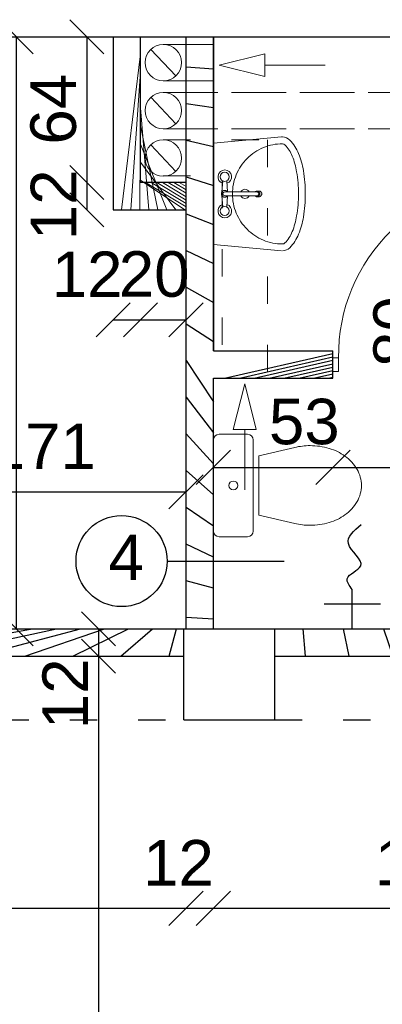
# Model space of a CAD drawing. Header units: millimetres. Extents: x 6197 to 108098, y 4257 to 29730.
# Tile 27 of 148: x 17770 to 17930, y 10653 to 11085. Entities that reach past the tile are written whole.
import ezdxf

# ---------------------------------------------------------------- set-up
doc = ezdxf.new("R2010")
doc.units = ezdxf.units.MM
doc.linetypes.add('ACAD_ISO02W100', pattern=[15, 12, -3])
doc.linetypes.add('ACAD_ISO03W100', pattern=[30, 12, -18])
doc.layers.add('wuposażenie 0.15', color=140, linetype='Continuous', lineweight=15)
doc.styles.get("Standard").update_dxf_attribs({"font": 'arial.ttf'})
doc.dimstyles.new('ISO-25', dxfattribs={"dimtxt": 2.5, "dimasz": 2.5, "dimexe": 1.25, "dimexo": 0.625, "dimtad": 1, "dimtxsty": 'Standard', "dimcen": 2.5, "dimadec": 0, "dimazin": 0, "dimtfac": 1, "dimtmove": 0, "dimatfit": 3, "dimfxl": 1, "dimarcsym": 0})

# ---------------------------------------------------------------- blocks, each defined once
blk = doc.blocks.new('_Oblique')
at = {"color": 0, "linetype": 'ByBlock', "lineweight": -2}
blk.add_line((-0.5, -0.5), (0.5, 0.5), dxfattribs=at)
blk = doc.blocks.new('*D538')
at = {"color": 0, "lineweight": -2, "transparency": 16777216}
blk.add_line((17472.33067399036, 10694.86880298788), (17843.3306744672, 10694.86880298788), dxfattribs=at)
at = {"layer": 'Defpoints', "color": 0, "transparency": 16777216}
for p in [(17472.33067399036, 10817.62653990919), (17843.3306744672, 10817.62654205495), (17843.3306744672, 10694.86880298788)]:
    blk.add_point(p, dxfattribs=at)
at = {"color": 0, "lineweight": -2, "transparency": 16777216, "xscale": 15, "yscale": 15, "zscale": 15, "rotation": 180}
blk.add_blockref('_Oblique', (17472.33067399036, 10694.86880298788), dxfattribs=at)
at = {"color": 0, "lineweight": -2, "transparency": 16777216, "xscale": 15, "yscale": 15, "zscale": 15}
blk.add_blockref('_Oblique', (17843.3306744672, 10694.86880298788), dxfattribs=at)
at = {"color": 0, "transparency": 16777216, "insert": (17666.82985692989, 10714.85880168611), "char_height": 20, "attachment_point": 5}
blk.add_mtext('371', dxfattribs=at)
blk = doc.blocks.new('*D539')
at = {"color": 0, "lineweight": -2, "transparency": 16777216}
blk.add_line((17855.33067422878, 10694.86880286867), (18025.33067232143, 10694.86880286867), dxfattribs=at)
at = {"layer": 'Defpoints', "color": 0, "transparency": 16777216}
for p in [(17855.33067422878, 10817.62654765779), (18025.33067232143, 10817.62654765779), (18025.33067232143, 10694.86880286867)]:
    blk.add_point(p, dxfattribs=at)
at = {"color": 0, "lineweight": -2, "transparency": 16777216, "xscale": 15, "yscale": 15, "zscale": 15, "rotation": 180}
blk.add_blockref('_Oblique', (17855.33067422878, 10694.86880286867), dxfattribs=at)
at = {"color": 0, "lineweight": -2, "transparency": 16777216, "xscale": 15, "yscale": 15, "zscale": 15}
blk.add_blockref('_Oblique', (18025.33067232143, 10694.86880286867), dxfattribs=at)
at = {"color": 0, "transparency": 16777216, "insert": (17949.53579717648, 10714.8588015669), "char_height": 20, "attachment_point": 5}
blk.add_mtext('170', dxfattribs=at)
blk = doc.blocks.new('*D507')
at = {"color": 0, "lineweight": -2, "transparency": 16777216}
blk.add_line((17843.33067422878, 10694.86880298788), (17855.33067422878, 10694.86880298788), dxfattribs=at)
at = {"layer": 'Defpoints', "color": 0, "transparency": 16777216}
for p in [(17843.33067422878, 10817.62654205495), (17855.33067422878, 10817.62654765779), (17855.33067422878, 10694.86880298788)]:
    blk.add_point(p, dxfattribs=at)
at = {"color": 0, "lineweight": -2, "transparency": 16777216, "xscale": 15, "yscale": 15, "zscale": 15, "rotation": 180}
blk.add_blockref('_Oblique', (17843.33067422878, 10694.86880298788), dxfattribs=at)
at = {"color": 0, "lineweight": -2, "transparency": 16777216, "xscale": 15, "yscale": 15, "zscale": 15}
blk.add_blockref('_Oblique', (17855.33067422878, 10694.86880298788), dxfattribs=at)
at = {"color": 0, "transparency": 16777216, "insert": (17839.99385386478, 10714.85880168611), "char_height": 20, "attachment_point": 5}
blk.add_mtext('12', dxfattribs=at)
blk = doc.blocks.new('*D607')
at = {"color": 0, "lineweight": -2, "transparency": 16777216}
blk.add_line((17804.88339763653, 10805.62654193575), (17804.88339763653, 10212.6265387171), dxfattribs=at)
at = {"layer": 'Defpoints', "color": 0, "transparency": 16777216}
for p in [(17994.88339477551, 10805.62654193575), (17804.88339763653, 10212.6265387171), (17835.25912838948, 10212.6265387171)]:
    blk.add_point(p, dxfattribs=at)
at = {"color": 0, "lineweight": -2, "transparency": 16777216, "xscale": 15, "yscale": 15, "zscale": 15}
for p, rotation in [((17804.88339763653, 10805.62654193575), 90), ((17804.88339763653, 10212.6265387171), 270)]:
    blk.add_blockref('_Oblique', p, dxfattribs=dict(at, rotation=rotation))
at = {"color": 0, "transparency": 16777216, "insert": (17790.25949293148, 10496.59424503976), "char_height": 20, "attachment_point": 5, "rotation": 90}
blk.add_mtext('593', dxfattribs=at)
blk = doc.blocks.new('*D608')
at = {"color": 0, "lineweight": -2, "transparency": 16777216}
blk.add_line((17804.88339620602, 10817.62654193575), (17804.88339620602, 10805.62654181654), dxfattribs=at)
at = {"layer": 'Defpoints', "color": 0, "transparency": 16777216}
for p in [(17842.33067399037, 10817.62654193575), (17804.88339620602, 10805.62654181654), (17835.25912648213, 10805.62654181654)]:
    blk.add_point(p, dxfattribs=at)
at = {"color": 0, "lineweight": -2, "transparency": 16777216, "xscale": 15, "yscale": 15, "zscale": 15}
for p, rotation in [((17804.88339620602, 10817.62654193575), 90), ((17804.88339620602, 10805.62654181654), 270)]:
    blk.add_blockref('_Oblique', p, dxfattribs=dict(at, rotation=rotation))
at = {"color": 0, "transparency": 16777216, "insert": (17790.25949102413, 10789.06706925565), "char_height": 20, "attachment_point": 5, "rotation": 90}
blk.add_mtext('12', dxfattribs=at)
blk = doc.blocks.new('*D609')
at = {"color": 0, "lineweight": -2, "transparency": 16777216}
blk.add_line((17768.75600915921, 11077.62654205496), (17768.75600915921, 10817.62654038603), dxfattribs=at)
at = {"layer": 'Defpoints', "color": 0, "transparency": 16777216}
for p in [(17832.20328479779, 11077.62654205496), (17768.75600915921, 10817.62654038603), (17799.13173705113, 10817.62654038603)]:
    blk.add_point(p, dxfattribs=at)
at = {"color": 0, "lineweight": -2, "transparency": 16777216, "xscale": 15, "yscale": 15, "zscale": 15}
for p, rotation in [((17768.75600915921, 11077.62654205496), 90), ((17768.75600915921, 10817.62654038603), 270)]:
    blk.add_blockref('_Oblique', p, dxfattribs=dict(at, rotation=rotation))
at = {"color": 0, "transparency": 16777216, "insert": (17754.13210159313, 10990.18521686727), "char_height": 20, "attachment_point": 5, "rotation": 90}
blk.add_mtext('260', dxfattribs=at)
blk = doc.blocks.new('*D626')
at = {"color": 0, "lineweight": -2, "transparency": 16777216}
blk.add_line((17855.33067422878, 10888.52709385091), (17907.83067422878, 10888.52709385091), dxfattribs=at)
at = {"layer": 'Defpoints', "color": 0, "transparency": 16777216}
for p in [(17855.33067422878, 10927.62654193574), (17907.83067422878, 10927.62654193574), (17907.83067422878, 10888.52709385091)]:
    blk.add_point(p, dxfattribs=at)
at = {"color": 0, "lineweight": -2, "transparency": 16777216, "xscale": 15, "yscale": 15, "zscale": 15, "rotation": 180}
blk.add_blockref('_Oblique', (17855.33067422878, 10888.52709385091), dxfattribs=at)
at = {"color": 0, "lineweight": -2, "transparency": 16777216, "xscale": 15, "yscale": 15, "zscale": 15}
blk.add_blockref('_Oblique', (17907.83067422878, 10888.52709385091), dxfattribs=at)
at = {"color": 0, "transparency": 16777216, "insert": (17895.25192314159, 10908.51709254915), "char_height": 20, "attachment_point": 5}
blk.add_mtext('53', dxfattribs=at)
blk = doc.blocks.new('*D627')
at = {"color": 0, "lineweight": -2, "transparency": 16777216}
blk.add_line((17907.83067422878, 10888.52709385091), (17997.83067422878, 10888.52709385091), dxfattribs=at)
at = {"layer": 'Defpoints', "color": 0, "transparency": 16777216}
for p in [(17907.83067422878, 10927.62654181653), (17997.83067422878, 10927.62654169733), (17997.83067422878, 10888.52709385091)]:
    blk.add_point(p, dxfattribs=at)
at = {"color": 0, "lineweight": -2, "transparency": 16777216, "xscale": 15, "yscale": 15, "zscale": 15, "rotation": 180}
blk.add_blockref('_Oblique', (17907.83067422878, 10888.52709385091), dxfattribs=at)
at = {"color": 0, "lineweight": -2, "transparency": 16777216, "xscale": 15, "yscale": 15, "zscale": 15}
blk.add_blockref('_Oblique', (17997.83067422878, 10888.52709385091), dxfattribs=at)
at = {"color": 0, "transparency": 16777216, "insert": (17958.86528616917, 10908.51709254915), "char_height": 20, "attachment_point": 5}
blk.add_mtext('90', dxfattribs=at)
blk = doc.blocks.new('*D638')
at = {"color": 0, "lineweight": -2, "transparency": 16777216}
blk.add_line((17672.33067375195, 10877.78303881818), (17843.33067422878, 10877.78303881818), dxfattribs=at)
at = {"layer": 'Defpoints', "color": 0, "transparency": 16777216}
for p in [(17843.33067422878, 10877.78303881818), (17672.33067375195, 10817.62654765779), (17843.33067422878, 10817.62654765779)]:
    blk.add_point(p, dxfattribs=at)
at = {"color": 0, "lineweight": -2, "transparency": 16777216, "xscale": 15, "yscale": 15, "zscale": 15, "rotation": 180}
blk.add_blockref('_Oblique', (17672.33067375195, 10877.78303881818), dxfattribs=at)
at = {"color": 0, "lineweight": -2, "transparency": 16777216, "xscale": 15, "yscale": 15, "zscale": 15}
blk.add_blockref('_Oblique', (17843.33067422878, 10877.78303881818), dxfattribs=at)
at = {"color": 0, "transparency": 16777216, "insert": (17780.41808777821, 10897.77303751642), "char_height": 20, "attachment_point": 5}
blk.add_mtext('171', dxfattribs=at)
blk = doc.blocks.new('*D915')
at = {"color": 0, "lineweight": -2, "transparency": 16777216}
blk.add_line((17799.75325709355, 11077.62654205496), (17799.75325709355, 11013.62654193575), dxfattribs=at)
at = {"layer": 'Defpoints', "color": 0, "transparency": 16777216}
for p in [(17823.33067422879, 11077.62654205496), (17799.75325709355, 11013.62654193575), (17823.33067422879, 11013.62654193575)]:
    blk.add_point(p, dxfattribs=at)
at = {"color": 0, "lineweight": -2, "transparency": 16777216, "xscale": 15, "yscale": 15, "zscale": 15}
for p, rotation in [((17799.75325709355, 11077.62654205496), 90), ((17799.75325709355, 11013.62654193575), 270)]:
    blk.add_blockref('_Oblique', p, dxfattribs=dict(at, rotation=rotation))
at = {"color": 0, "transparency": 16777216, "insert": (17785.12934189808, 11045.81010278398), "char_height": 20, "attachment_point": 5, "rotation": 90}
blk.add_mtext('64', dxfattribs=at)
blk = doc.blocks.new('*D916')
at = {"color": 0, "lineweight": -2, "transparency": 16777216}
blk.add_line((17799.75325828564, 11013.62654253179), (17799.75325828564, 11001.62654193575), dxfattribs=at)
at = {"layer": 'Defpoints', "color": 0, "transparency": 16777216}
for p in [(17823.33067351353, 11013.62654253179), (17799.75325828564, 11001.62654193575), (17827.33067422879, 11001.62654193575)]:
    blk.add_point(p, dxfattribs=at)
at = {"color": 0, "lineweight": -2, "transparency": 16777216, "xscale": 15, "yscale": 15, "zscale": 15}
for p, rotation in [((17799.75325828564, 11013.62654253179), 90), ((17799.75325828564, 11001.62654193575), 270)]:
    blk.add_blockref('_Oblique', p, dxfattribs=dict(at, rotation=rotation))
at = {"color": 0, "transparency": 16777216, "insert": (17785.12934118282, 11003.81667860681), "char_height": 20, "attachment_point": 5, "rotation": 90}
blk.add_mtext('12', dxfattribs=at)
blk = doc.blocks.new('*D917')
at = {"color": 0, "lineweight": -2, "transparency": 16777216}
blk.add_line((17823.33067422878, 10953.31084808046), (17843.33067422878, 10953.31084808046), dxfattribs=at)
at = {"layer": 'Defpoints', "color": 0, "transparency": 16777216}
for p in [(17823.33067422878, 11013.62654193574), (17843.33067422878, 11013.62654193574), (17843.33067422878, 10953.31084808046)]:
    blk.add_point(p, dxfattribs=at)
at = {"color": 0, "lineweight": -2, "transparency": 16777216, "xscale": 15, "yscale": 15, "zscale": 15, "rotation": 180}
blk.add_blockref('_Oblique', (17823.33067422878, 10953.31084808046), dxfattribs=at)
at = {"color": 0, "lineweight": -2, "transparency": 16777216, "xscale": 15, "yscale": 15, "zscale": 15}
blk.add_blockref('_Oblique', (17843.33067422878, 10953.31084808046), dxfattribs=at)
at = {"color": 0, "transparency": 16777216, "insert": (17829.33915287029, 10973.30084677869), "char_height": 20, "attachment_point": 5}
blk.add_mtext('20', dxfattribs=at)
blk = doc.blocks.new('*D918')
at = {"color": 0, "lineweight": -2, "transparency": 16777216}
blk.add_line((17811.33067422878, 10953.31084808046), (17823.33067422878, 10953.31084808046), dxfattribs=at)
at = {"layer": 'Defpoints', "color": 0, "transparency": 16777216}
for p in [(17811.33067422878, 11013.62654193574), (17823.33067422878, 11013.62654193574), (17823.33067422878, 10953.31084808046)]:
    blk.add_point(p, dxfattribs=at)
at = {"color": 0, "lineweight": -2, "transparency": 16777216, "xscale": 15, "yscale": 15, "zscale": 15, "rotation": 180}
blk.add_blockref('_Oblique', (17811.33067422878, 10953.31084808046), dxfattribs=at)
at = {"color": 0, "lineweight": -2, "transparency": 16777216, "xscale": 15, "yscale": 15, "zscale": 15}
blk.add_blockref('_Oblique', (17823.33067422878, 10953.31084808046), dxfattribs=at)
at = {"color": 0, "transparency": 16777216, "insert": (17799.88909965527, 10973.30084677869), "char_height": 20, "attachment_point": 5}
blk.add_mtext('12', dxfattribs=at)

msp = doc.modelspace()

# ---------------------------------------------------------------- hatches: boundary and pattern name
at = {"lineweight": 20}
h = msp.add_hatch(dxfattribs=at)
h.set_pattern_fill('ANSI31', color=256, scale=5)
h.set_pattern_definition([(45, (-1177846952.249857, -935728472.6591815), (-11.22532015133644, 11.22532015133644), [])])
h.paths.add_polyline_path([(17843.33067422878, 11001.62654193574), (17843.33067422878, 11013.62654193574), (17823.33067422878, 11013.62654193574), (17823.33067422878, 11077.62654193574), (17811.33067422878, 11077.62654193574), (17811.33067422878, 11001.62654193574)])
h = msp.add_hatch()
h.set_pattern_fill('ANSI31', color=256, scale=5)
h.set_pattern_definition([(45, (-1177844348.7111, -935728472.6591815), (-11.22532015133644, 11.22532015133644), [])])
h.paths.add_polyline_path([(17855.33067422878, 10927.62654193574), (17907.83067422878, 10927.62654169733), (17907.83067422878, 10939.62654169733), (17855.33067422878, 10939.62654193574), (17855.33067422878, 11077.62654193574), (17843.33067422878, 11077.62654193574), (17843.33067422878, 10817.62654217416), (17855.33067422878, 10817.62654217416)])
h.paths.add_polyline_path([(18037.33067422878, 10959.62654169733), (18025.33067422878, 10959.62654157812), (18025.33067422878, 10939.62654181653), (17997.83067422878, 10939.62654169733), (17997.83067422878, 10927.62654169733), (18025.33067422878, 10927.62654181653), (18025.33067422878, 10817.62654765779), (17882.33067399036, 10817.62654193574), (17882.33067399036, 10805.62654193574), (18037.33067422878, 10805.62654205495)])
h.paths.add_polyline_path([(18037.33067422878, 11077.62654205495), (18025.33067399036, 11077.62654205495), (18025.33067399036, 11059.62654157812), (18037.33067399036, 11059.62654157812)])
h = msp.add_hatch()
h.set_pattern_fill('ANSI31', color=256, scale=5)
h.set_pattern_definition([(45, (-1177844323.7111, -935728472.6591815), (-11.22532015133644, 11.22532015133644), [])])
h.paths.add_polyline_path([(17572.33067375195, 10817.62654193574), (17522.33067399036, 10817.62654205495), (17522.33067399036, 10805.62654205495), (17572.33067375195, 10805.62654193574)])
h.paths.add_polyline_path([(17842.33067399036, 10817.62654193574), (17672.33067375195, 10817.62654193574), (17672.33067375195, 10805.62654181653), (17842.33067399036, 10805.62654193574)])

# ---------------------------------------------------------------- linework, layer by layer
at = {"lineweight": 30}
for p, q in [((17472.33067399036, 11077.62654193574), (17985.33067422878, 11077.62654205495)), ((17811.33067422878, 11077.62654193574), (17811.33067422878, 11001.62654193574)), ((17823.33067422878, 11013.62654193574), (17823.33067422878, 11077.62654193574)), ((17843.33067422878, 10817.62654765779), (17843.33067422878, 11077.62654205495)), ((17855.33067422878, 10939.62654193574), (17855.33067422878, 11077.62654205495)), ((17843.33067422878, 11013.62654193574), (17823.33067422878, 11013.62654193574)), ((17811.33067422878, 11001.62654193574), (17843.33067422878, 11001.62654193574)), ((17855.33067422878, 10939.62654193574), (17907.83067422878, 10939.62654169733)), ((17907.83067422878, 10927.62654193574), (17907.83067422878, 10939.62654193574)), ((17855.33067422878, 10817.62654765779), (17855.33067422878, 10927.62654181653)), ((17855.33067422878, 10927.62654193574), (17907.83067422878, 10927.62654193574)), ((17672.33067375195, 10817.62654193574), (17842.33067399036, 10817.62654193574)), ((17842.33067399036, 10817.62654205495), (17882.33067399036, 10817.62654217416)), ((17842.33067399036, 10777.62654193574), (17842.33067399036, 10817.62654193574)), ((17882.33067399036, 10817.62654193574), (18025.33067422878, 10817.62654765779)), ((17882.33067399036, 10777.62654193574), (17882.33067399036, 10817.62654193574)), ((17672.33067375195, 10805.62654181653), (17842.33067399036, 10805.62654193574)), ((17882.33067399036, 10805.62654193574), (18037.33067422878, 10805.62654193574)), ((17842.33067399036, 10777.62654205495), (17882.33067399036, 10777.62654217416))]:
    msp.add_line(p, q, dxfattribs=at)
for p, q in [((17472.33067422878, 11077.62654193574), (17985.33067422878, 11077.62654193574)), ((17855.33067422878, 11077.62654193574), (17855.33067422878, 10939.62654193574)), ((17835.0439680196, 10847.35504993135), (17886.45154434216, 10847.35504993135)), ((17916.33423071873, 10817.62654384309), (17916.33423071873, 10834.89600094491)), ((17903.98065882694, 10828.61081894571), (17928.68780261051, 10828.61081894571))]:
    msp.add_line(p, q)
at = {"lineweight": 20}
for p, q in [((17823.33067422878, 11077.62654193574), (17811.33067422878, 11077.62654193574)), ((17843.33067422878, 11077.62654193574), (17843.33067422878, 11013.62654193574)), ((17838.81000858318, 11060.43567057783), (17827.85133987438, 11072.09361108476)), ((17833.33067422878, 11074.2646408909), (17855.33067422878, 11074.26464077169)), ((17857.92142373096, 11065.12784608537), (17877.92142373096, 11070.12784608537)), ((17877.92142373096, 11065.12784608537), (17877.92142373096, 11070.12784608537)), ((17857.92142373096, 11065.12784608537), (17877.92142373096, 11060.12784608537)), ((17904.4782496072, 11065.12784608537), (17877.92142373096, 11065.12784608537)), ((17877.92142373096, 11065.12784608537), (17877.92142373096, 11060.12784608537)), ((17833.33067422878, 11058.2646408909), (17855.33067422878, 11058.2646408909)), ((17838.81000858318, 11039.39491757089), (17827.85133987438, 11051.05285795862)), ((17838.81000858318, 11018.50976427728), (17827.85133987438, 11030.16770478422)), ((17910.33067422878, 10936.62654193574), (17907.83067422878, 10936.62654193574)), ((17910.33067422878, 10933.62654193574), (17910.33067422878, 10936.62654193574)), ((17910.33067422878, 10933.62654193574), (17910.33067422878, 10930.62654193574)), ((17910.33067422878, 10930.62654193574), (17907.83067422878, 10930.62654193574)), ((17869.08067422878, 10925.16153808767), (17864.08067422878, 10905.16153808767)), ((17869.08067422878, 10925.16153808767), (17874.08067422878, 10905.16153808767)), ((17869.08067422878, 10905.16153808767), (17864.08067422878, 10905.16153808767)), ((17869.08067422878, 10878.60471221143), (17869.08067422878, 10905.16153808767)), ((17869.08067422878, 10905.16153808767), (17874.08067422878, 10905.16153808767))]:
    msp.add_line(p, q, dxfattribs=at)
at = {"linetype": 'ACAD_ISO02W100', "lineweight": 20, "ltscale": 2}
for p, q in [((17833.33067422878, 11053.22388776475), (18234.3306744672, 11053.22388764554)), ((17833.33067422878, 11037.22388776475), (18234.3306744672, 11037.22388776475))]:
    msp.add_line(p, q, dxfattribs=at)
at = {"linetype": 'ACAD_ISO03W100', "lineweight": 20}
for p, q in [((17833.33067422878, 11032.33873459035), (17879.12482696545, 11032.33873459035)), ((17879.12482696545, 11032.33873459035), (17879.12482696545, 10927.62654193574)), ((17833.33067422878, 11016.61230441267), (17859.12482696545, 11016.61230441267)), ((17859.12482696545, 11014.33873459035), (17859.12482696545, 10927.62654193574))]:
    msp.add_line(p, q, dxfattribs=at)
at = {"linetype": 'ACAD_ISO03W100', "lineweight": 30}
for p, q in [((17522.33067399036, 10777.62654193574), (17842.33067399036, 10777.62654181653)), ((17882.33067399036, 10777.62654193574), (18202.33067399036, 10777.62654181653))]:
    msp.add_line(p, q, dxfattribs=at)
at = {"lineweight": 20}
for centre in [(17833.33067422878, 11066.2646408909), (17833.33067422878, 11045.22388776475), (17833.33067422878, 11024.33873459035)]:
    msp.add_circle(centre, 8, dxfattribs=at)
msp.add_circle((17815.0439680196, 10847.35504993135), 20)
msp.add_arc((17986.21909719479, 10937.83986946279), 75.89812228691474, 86.89462330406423, 180.9159947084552, dxfattribs=at)
msp.add_spline([(17916.33423071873, 10834.89600094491), (17914.08117991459, 10839.5837958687), (17920.02689343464, 10845.26888402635), (17914.60984259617, 10855.05192049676), (17920.2909343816, 10863.38095315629)], degree=3)
at = {"layer": 'wuposażenie 0.15', "color": 0}
for p, q in [((17859.46095543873, 11014.32687863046), (17859.09713989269, 11009.47600420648)), ((17861.20590477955, 11014.32687863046), (17861.56972032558, 11009.47600420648)), ((17874.53355914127, 11009.87654193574), (17875.4135590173, 11009.87654193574)), ((17859.46095543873, 11002.92620524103), (17859.09713989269, 11007.77707966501)), ((17861.56972032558, 11007.77707966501), (17861.20590477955, 11002.92620524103))]:
    msp.add_line(p, q, dxfattribs=at)
for points in [[(17885.29030734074, 10983.64513882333), (17855.33067422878, 10986.38569589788), (17855.33067422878, 11030.86738797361), (17885.29030734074, 11033.60794504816, -0.02280923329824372), (17885.69775730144, 11033.62654193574, -0.2034527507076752), (17888.91523939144, 11032.26079841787, -0.09716323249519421), (17892.7688251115, 11026.30421146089, -0.05413092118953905), (17894.85899191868, 11018.82034953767, -0.04107152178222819), (17895.69775730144, 11008.62654193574, -0.04107152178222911), (17894.85899191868, 10998.43273433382, -0.05413092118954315), (17892.7688251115, 10990.9488724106, -0.09716323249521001), (17888.91523939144, 10984.99228545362, -0.2034527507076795), (17885.69775730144, 10983.62654193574, -0.2034527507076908)], [(17885.56359129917, 11030.62041827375, -0.02280923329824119), (17885.69775730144, 11030.62654193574, -0.2034527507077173), (17886.75721651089, 11030.17682703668, -0.09716323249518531), (17889.98339491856, 11025.19003947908, -0.05413092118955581), (17891.89934068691, 11018.32997842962, -0.04107152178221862), (17892.69775730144, 11008.62654193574, -0.04107152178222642), (17891.89934068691, 10998.92310544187, -0.05413092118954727), (17889.98339491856, 10992.06304439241, -0.09716323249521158), (17886.75721651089, 10987.07625683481, -0.2034527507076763), (17885.69775730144, 10986.62654193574, -0.0984914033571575), (17877.2787216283, 10988.30119224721, -0.098491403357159), (17870.14140802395, 10993.07019277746, -0.09849140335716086), (17865.37240749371, 11000.20750638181, -0.09849140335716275), (17863.69775730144, 11008.62654193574, -0.09849140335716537), (17865.37240749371, 11017.04557748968, -0.09849140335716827), (17870.14140802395, 11024.18289109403, -0.09849140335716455), (17877.2787216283, 11028.95189162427, -0.09849140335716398), (17885.69775730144, 11030.62654193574)], [(17874.97743493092, 11009.7827053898, 0.1045459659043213), (17874.53355914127, 11009.87654193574, 0.1045459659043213), (17874.08968311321, 11009.7827053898, 0.1007964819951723), (17873.7063353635, 11009.510425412)], [(17874.53355914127, 11007.37654193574), (17875.4135590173, 11007.37654193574, 0.1045459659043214), (17875.85743504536, 11007.47037848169, 0.1007964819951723), (17876.24078279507, 11007.74265845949, 0.09591071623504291), (17876.49324494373, 11008.14439400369, 0.09272044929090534), (17876.58343010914, 11008.62654193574, 0.09272044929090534), (17876.49324494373, 11009.1086898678, 0.09591071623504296), (17876.24078279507, 11009.510425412, 0.1007964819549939), (17875.85743504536, 11009.7827053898)], [(17875.7034299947, 11008.62654193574, 0.09272044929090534), (17875.61324482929, 11009.1086898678, 0.09591071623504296), (17875.36078268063, 11009.510425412, 0.1007964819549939), (17874.97743493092, 11009.7827053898)], [(17874.81554776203, 11009.41692885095, 0.1045459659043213), (17874.53355914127, 11009.47654195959), (17860.33343010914, 11009.47654195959, 0.9999999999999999), (17860.33343010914, 11007.7765419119), (17874.53355914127, 11007.7765419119, 0.1045459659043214), (17874.81554776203, 11007.83615502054)], [(17873.67576652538, 11007.7765419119, 0.009141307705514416), (17873.7063353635, 11007.74265845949, 0.1007964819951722), (17874.08968311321, 11007.47037848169, 0.1045459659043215), (17874.53355914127, 11007.37654193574, 0.1045459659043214), (17874.97743493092, 11007.47037848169)], [(17874.97743493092, 11007.47037848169, 0.1007964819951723), (17875.36078268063, 11007.74265845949, 0.09591071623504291), (17875.61324482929, 11008.14439400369)], [(17906.17644649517, 10896.8554393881, 0.0720393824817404), (17897.83067422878, 10898.06416078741, 0.05824006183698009), (17891.04711919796, 10897.27132221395)], [(17918.43269783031, 10873.50777109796, 0.1321381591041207), (17920.33067422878, 10880.56416078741, 0.1321381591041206), (17918.43269783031, 10887.62055047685)]]:
    msp.add_lwpolyline(points, format="xyb", dxfattribs=at)
msp.add_lwpolyline([(17872.83067422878, 10860.56416078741), (17872.83067422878, 10900.56416078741, 0.414213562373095), (17870.33067422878, 10903.06416078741), (17857.83067422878, 10903.06416078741, 0.414213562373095), (17855.33067422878, 10900.56416078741), (17855.33067422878, 10860.56416078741, 0.414213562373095), (17857.83067422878, 10858.06416078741), (17870.33067422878, 10858.06416078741, 0.414213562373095)], format="xyb", close=True, dxfattribs=at)
msp.add_lwpolyline([(17891.04711919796, 10897.27132221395), (17875.31370693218, 10893.63762720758), (17875.31370693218, 10867.49069436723), (17891.04711919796, 10863.85699936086)], dxfattribs=at)
for centre, radius in [((17860.33343010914, 11016.12654193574), 1.999999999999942), ((17860.33343010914, 11001.12654193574), 1.999999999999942), ((17864.08067422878, 10880.56416078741), 1.959448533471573)]:
    msp.add_circle(centre, radius, dxfattribs=at)
for centre, radius, start, end in [((17860.33343010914, 11016.12654193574), 2.999999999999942, 288.4795441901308, 251.5204558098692), ((17860.33343010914, 11008.62654193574), 1.499999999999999, 34.51810879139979, 325.4818912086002), ((17869.19775730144, 11008.62654193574), 1.999999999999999, 25.15066144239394, 154.849338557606), ((17875.4135590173, 11008.77978786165), 1.096754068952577, 66.12654822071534, 90), ((17869.19775730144, 11008.62654193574), 1.999999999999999, 205.150661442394, 334.8493385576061), ((17874.61763173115, 11008.65754588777), 1.248144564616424, 136.8965533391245, 138.9915136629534), ((17874.50064879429, 11008.7054286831), 0.7780705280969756, 43.10344666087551, 66.12654822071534), ((17874.50064879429, 11008.54765518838), 0.7780705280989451, 293.8734517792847, 316.8965533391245), ((17874.44948631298, 11008.65754588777), 0.8481445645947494, 21.18937078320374, 43.10344666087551), ((17874.44948631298, 11008.59553798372), 0.8481445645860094, 316.8965533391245, 338.8106292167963), ((17874.36950951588, 11008.62654193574), 0.933920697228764, 0, 21.18937078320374), ((17874.36950951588, 11008.62654193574), 0.9339206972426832, 338.8106292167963, 0), ((17874.36950951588, 11008.62654193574), 1.333920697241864, 338.8106292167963, 0), ((17860.33343010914, 11001.12654193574), 2.999999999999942, 108.4795441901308, 71.52045580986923), ((17899.56374603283, 10874.50517984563), 23.30797943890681, 54.46231426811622, 73.51827311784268), ((17902.21376639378, 10878.21520861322), 18.74871177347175, 30.10940778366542, 54.46231426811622), ((17902.21376639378, 10882.91311296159), 18.74871177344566, 305.5376857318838, 329.8905922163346), ((17899.56374603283, 10886.62314172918), 23.30797943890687, 286.4817268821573, 305.5376857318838), ((17897.83067422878, 10892.48074921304), 29.41658841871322, 256.667411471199, 270), ((17897.83067422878, 10892.48074921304), 29.41658841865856, 270, 286.4817268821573)]:
    msp.add_arc(centre, radius, start, end, dxfattribs=at)

# ---------------------------------------------------------------- texts
at = {"lineweight": 20, "insert": (17925.5758660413, 10932.62059041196), "char_height": 20, "attachment_point": 1, "rotation": 89.99999999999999}
msp.add_mtext_dynamic_manual_height_columns('80', width=37.211574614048, gutter_width=12.5, heights=[0], dxfattribs=at)
at = {"attachment_point": 1}
for s, width, insert, char_height in [('\\pi5.81401;W.C. NIEPEŁNOSPRAWNYCH \\P\\pi136.59778;I KOBIET', 382.2835464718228, (15734.66214996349, 10896.34752257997), 19), ('4', 68.36028754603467, (17809.28615385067, 10858.97894319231), 20), ('\\pi87.53421;CZYTELNIA, STREFA \\P\\pi89.59833;DO PRACY W CISZY,\\P\\pi112.16449;WPOŻYCZALNIA', 411.4449453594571, (15698.15138441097, 10829.70974084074), 17), ('\\pi219.97971;POWIERZCHNIA RAZEM ', 838.2029432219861, (15737.12236314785, 10722.46917887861), 25)]:
    msp.add_mtext_dynamic_manual_height_columns(s, width=width, gutter_width=12.5, heights=[0], dxfattribs=dict(at, insert=insert, char_height=char_height))

# ---------------------------------------------------------------- dimensions: what is measured, and where the dimension line sits
for base, p1, p2, picture, middle in [((17768.75600915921, 10817.62654038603), (17832.20328479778, 11077.62654205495), (17799.13173705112, 10817.62654038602), '*D609', (17754.13210159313, 10990.18521686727)), ((17799.75325709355, 11013.62654193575), (17823.33067422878, 11077.62654205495), (17823.33067422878, 11013.62654193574), '*D915', (17785.12934189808, 11045.81010278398)), ((17799.75325828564, 11001.62654193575), (17823.33067351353, 11013.62654253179), (17827.33067422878, 11001.62654193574), '*D916', (17785.12934118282, 11003.81667860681)), ((17804.88339620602, 10805.62654181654), (17842.33067399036, 10817.62654193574), (17835.25912648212, 10805.62654181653), '*D608', (17790.25949102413, 10789.06706925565)), ((17804.88339763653, 10212.6265387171), (17994.8833947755, 10805.62654193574), (17835.25912838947, 10212.62653871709), '*D607', (17790.25949293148, 10496.59424503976))]:
    dim = msp.add_linear_dim(base=base, p1=p1, p2=p2, angle=90, dimstyle='ISO-25', override={"dimtxt": 20, "dimasz": 15, "dimblk1": 'Oblique', "dimblk2": 'Oblique', "dimsah": 1, "dimse1": 1, "dimse2": 1, "dimtmove": 2})
    dim.commit()
    dim.dimension.update_dxf_attribs({"geometry": picture, "text_midpoint": middle, "dimtype": 160})
for base, p1, p2, picture, middle in [((17823.33067422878, 10953.31084808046), (17811.33067422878, 11013.62654193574), (17823.33067422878, 11013.62654193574), '*D918', (17799.88909965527, 10973.30084677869)), ((17843.33067422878, 10953.31084808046), (17823.33067422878, 11013.62654193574), (17843.33067422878, 11013.62654193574), '*D917', (17829.33915287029, 10973.30084677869)), ((17997.83067422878, 10888.52709385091), (17907.83067422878, 10927.62654181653), (17997.83067422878, 10927.62654169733), '*D627', (17958.86528616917, 10908.51709254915)), ((17843.33067422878, 10877.78303881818), (17672.33067375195, 10817.62654765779), (17843.33067422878, 10817.62654765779), '*D638', (17780.41808777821, 10897.77303751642)), ((17843.3306744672, 10694.86880298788), (17472.33067399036, 10817.62653990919), (17843.3306744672, 10817.62654205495), '*D538', (17666.82985692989, 10714.85880168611)), ((17855.33067422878, 10694.86880298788), (17843.33067422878, 10817.62654205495), (17855.33067422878, 10817.62654765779), '*D507', (17839.99385386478, 10714.85880168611)), ((18025.33067232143, 10694.86880286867), (17855.33067422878, 10817.62654765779), (18025.33067232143, 10817.62654765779), '*D539', (17949.53579717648, 10714.8588015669))]:
    dim = msp.add_linear_dim(base=base, p1=p1, p2=p2, dimstyle='ISO-25', override={"dimtxt": 20, "dimasz": 15, "dimblk1": 'Oblique', "dimblk2": 'Oblique', "dimsah": 1, "dimse1": 1, "dimse2": 1, "dimtmove": 2})
    dim.commit()
    dim.dimension.update_dxf_attribs({"geometry": picture, "text_midpoint": middle, "dimtype": 160})
dim = msp.add_linear_dim(base=(17907.83067422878, 10888.52709385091), p1=(17855.33067422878, 10927.62654193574), p2=(17907.83067422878, 10927.62654193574), text='53', dimstyle='ISO-25', override={"dimtxt": 20, "dimasz": 15, "dimblk1": 'Oblique', "dimblk2": 'Oblique', "dimsah": 1, "dimse1": 1, "dimse2": 1, "dimtmove": 2})
dim.commit()
dim.dimension.update_dxf_attribs({"geometry": '*D626', "text_midpoint": (17895.25192314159, 10908.51709254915), "dimtype": 160})

doc.saveas('drawing.dxf')
